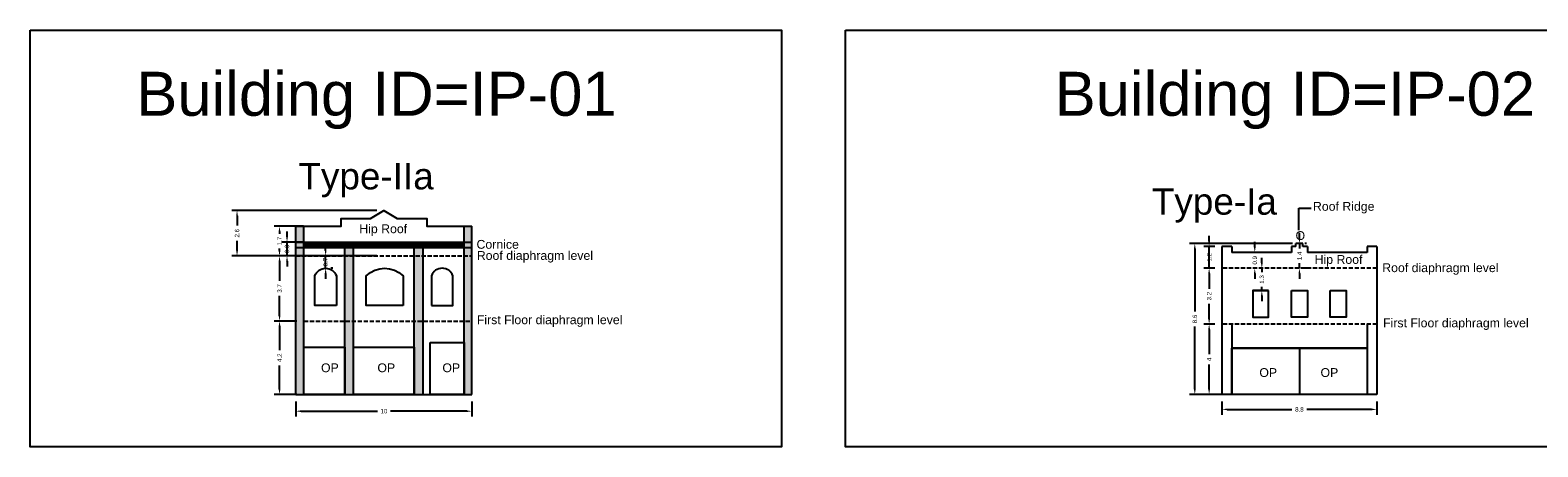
# Model space of a CAD drawing. Header units: metres. Extents: x 3416658 to 3417184, y -6712896 to -6712690.
# Tile 10 of 58: x 3416658 to 3416743, y -6712714 to -6712690. Entities that reach past the tile are written whole.
import ezdxf

# ---------------------------------------------------------------- set-up
doc = ezdxf.new("R2010")
doc.units = ezdxf.units.M
doc.linetypes.add('ACAD_ISO02W100', pattern=[15, 12, -3])
doc.layers.add('Dotted', color=7, linetype='ACAD_ISO02W100', plot=False)
doc.styles.get("Standard").update_dxf_attribs({"font": 'arial.ttf'})
doc.dimstyles.new('ISO-25', dxfattribs={"dimtxt": 0.25, "dimasz": 0.3, "dimexe": 0.3, "dimexo": 0.4, "dimgap": 0.2, "dimtad": 0, "dimdec": 1, "dimdsep": 46, "dimtxsty": 'Standard', "dimcen": 2.5, "dimadec": 0, "dimazin": 0, "dimtfac": 1, "dimtdec": 1, "dimtmove": 0, "dimatfit": 3, "dimfxl": 1, "dimarcsym": 0})

# ---------------------------------------------------------------- blocks, each defined once
blk = doc.blocks.new('*D1')
at = {"color": 0, "lineweight": -2, "transparency": 16777216}
for p, q in [((3416672.61, -6712711.17), (3416672.61, -6712712.015)), ((3416682.61, -6712711.17), (3416682.61, -6712712.015)), ((3416672.91, -6712711.715), (3416677.243, -6712711.715)), ((3416682.31, -6712711.715), (3416677.977, -6712711.715))]:
    blk.add_line(p, q, dxfattribs=at)
at = {"color": 0, "transparency": 16777216}
for points in [[(3416672.91, -6712711.665), (3416672.91, -6712711.765), (3416672.61, -6712711.715)], [(3416682.31, -6712711.665), (3416682.31, -6712711.765), (3416682.61, -6712711.715)]]:
    blk.add_solid(points, dxfattribs=at)
at = {"layer": 'Defpoints', "color": 0, "transparency": 16777216}
for p in [(3416672.61, -6712710.77), (3416682.61, -6712710.77), (3416682.61, -6712711.715)]:
    blk.add_point(p, dxfattribs=at)
at = {"color": 0, "transparency": 16777216, "insert": (3416677.61, -6712711.715), "char_height": 0.25, "attachment_point": 5}
blk.add_mtext('10', dxfattribs=at)
blk = doc.blocks.new('*D2')
at = {"color": 0, "lineweight": -2, "transparency": 16777216}
for p, q in [((3416673.042, -6712701.216), (3416671.38, -6712701.216)), ((3416671.68, -6712701.516), (3416671.68, -6712701.642)), ((3416671.68, -6712702.599), (3416671.68, -6712702.473)), ((3416673.042, -6712702.899), (3416671.38, -6712702.899))]:
    blk.add_line(p, q, dxfattribs=at)
at = {"color": 0, "transparency": 16777216}
for points in [[(3416671.63, -6712701.516), (3416671.73, -6712701.516), (3416671.68, -6712701.216)], [(3416671.63, -6712702.599), (3416671.73, -6712702.599), (3416671.68, -6712702.899)]]:
    blk.add_solid(points, dxfattribs=at)
at = {"layer": 'Defpoints', "color": 0, "transparency": 16777216}
for p in [(3416671.68, -6712701.216), (3416673.442, -6712701.216), (3416673.442, -6712702.899)]:
    blk.add_point(p, dxfattribs=at)
at = {"color": 0, "transparency": 16777216, "insert": (3416671.68, -6712702.058), "char_height": 0.25, "attachment_point": 5, "rotation": 90}
blk.add_mtext('1.7', dxfattribs=at)
blk = doc.blocks.new('*D3')
at = {"color": 0, "lineweight": -2, "transparency": 16777216}
for p, q in [((3416677.21, -6712700.322), (3416668.97, -6712700.322)), ((3416669.27, -6712700.622), (3416669.27, -6712701.181)), ((3416669.27, -6712702.599), (3416669.27, -6712702.04)), ((3416677.21, -6712702.899), (3416668.97, -6712702.899))]:
    blk.add_line(p, q, dxfattribs=at)
at = {"color": 0, "transparency": 16777216}
for points in [[(3416669.22, -6712700.622), (3416669.32, -6712700.622), (3416669.27, -6712700.322)], [(3416669.22, -6712702.599), (3416669.32, -6712702.599), (3416669.27, -6712702.899)]]:
    blk.add_solid(points, dxfattribs=at)
at = {"layer": 'Defpoints', "color": 0, "transparency": 16777216}
for p in [(3416677.61, -6712700.322), (3416669.27, -6712702.899), (3416677.61, -6712702.899)]:
    blk.add_point(p, dxfattribs=at)
at = {"color": 0, "transparency": 16777216, "insert": (3416669.27, -6712701.611), "char_height": 0.25, "attachment_point": 5, "rotation": 90}
blk.add_mtext('2.6', dxfattribs=at)
blk = doc.blocks.new('*D6')
at = {"color": 0, "lineweight": -2, "transparency": 16777216}
for p, q in [((3416672.663, -6712706.595), (3416671.383, -6712706.595)), ((3416671.683, -6712706.895), (3416671.683, -6712708.251)), ((3416671.683, -6712710.47), (3416671.683, -6712709.114)), ((3416672.663, -6712710.77), (3416671.383, -6712710.77))]:
    blk.add_line(p, q, dxfattribs=at)
at = {"color": 0, "transparency": 16777216}
for points in [[(3416671.633, -6712706.895), (3416671.733, -6712706.895), (3416671.683, -6712706.595)], [(3416671.633, -6712710.47), (3416671.733, -6712710.47), (3416671.683, -6712710.77)]]:
    blk.add_solid(points, dxfattribs=at)
at = {"layer": 'Defpoints', "color": 0, "transparency": 16777216}
for p in [(3416673.063, -6712706.595), (3416671.683, -6712710.77), (3416673.063, -6712710.77)]:
    blk.add_point(p, dxfattribs=at)
at = {"color": 0, "transparency": 16777216, "insert": (3416671.683, -6712708.682), "char_height": 0.25, "attachment_point": 5, "rotation": 90}
blk.add_mtext('4.2', dxfattribs=at)
blk = doc.blocks.new('*D7')
at = {"color": 0, "lineweight": -2, "transparency": 16777216}
for p, q in [((3416672.663, -6712702.899), (3416671.383, -6712702.899)), ((3416671.683, -6712703.199), (3416671.683, -6712704.319)), ((3416671.683, -6712706.295), (3416671.683, -6712705.174)), ((3416672.663, -6712706.595), (3416671.383, -6712706.595))]:
    blk.add_line(p, q, dxfattribs=at)
at = {"color": 0, "transparency": 16777216}
for points in [[(3416671.633, -6712703.199), (3416671.733, -6712703.199), (3416671.683, -6712702.899)], [(3416671.633, -6712706.295), (3416671.733, -6712706.295), (3416671.683, -6712706.595)]]:
    blk.add_solid(points, dxfattribs=at)
at = {"layer": 'Defpoints', "color": 0, "transparency": 16777216}
for p in [(3416671.683, -6712702.899), (3416673.063, -6712702.899), (3416673.063, -6712706.595)]:
    blk.add_point(p, dxfattribs=at)
at = {"color": 0, "transparency": 16777216, "insert": (3416671.683, -6712704.747), "char_height": 0.25, "attachment_point": 5, "rotation": 90}
blk.add_mtext('3.7', dxfattribs=at)
blk = doc.blocks.new('*D8')
at = {"color": 0, "lineweight": -2, "transparency": 16777216}
for p, q in [((3416674.3, -6712702.599), (3416674.3, -6712702.299)), ((3416674.3, -6712703.599), (3416674.3, -6712702.899)), ((3416674.7, -6712702.899), (3416674.6, -6712702.899)), ((3416674.7, -6712703.599), (3416674.6, -6712703.599)), ((3416674.3, -6712703.899), (3416674.3, -6712704.199))]:
    blk.add_line(p, q, dxfattribs=at)
at = {"color": 0, "transparency": 16777216}
for points in [[(3416674.25, -6712702.599), (3416674.35, -6712702.599), (3416674.3, -6712702.899)], [(3416674.25, -6712703.899), (3416674.35, -6712703.899), (3416674.3, -6712703.599)]]:
    blk.add_solid(points, dxfattribs=at)
at = {"layer": 'Defpoints', "color": 0, "transparency": 16777216}
for p in [(3416674.3, -6712702.899), (3416674.3, -6712702.899), (3416674.3, -6712703.599)]:
    blk.add_point(p, dxfattribs=at)
at = {"color": 0, "transparency": 16777216, "insert": (3416674.3, -6712703.249), "char_height": 0.25, "attachment_point": 5, "rotation": 90}
blk.add_mtext('0.7', dxfattribs=at)
blk = doc.blocks.new('*D9')
at = {"color": 0, "lineweight": -2, "transparency": 16777216}
for p, q in [((3416725.198, -6712711.17), (3416725.198, -6712711.913)), ((3416733.998, -6712711.17), (3416733.998, -6712711.913)), ((3416725.498, -6712711.613), (3416729.17, -6712711.613)), ((3416733.698, -6712711.613), (3416730.026, -6712711.613))]:
    blk.add_line(p, q, dxfattribs=at)
at = {"color": 0, "transparency": 16777216}
for points in [[(3416725.498, -6712711.563), (3416725.498, -6712711.663), (3416725.198, -6712711.613)], [(3416733.698, -6712711.563), (3416733.698, -6712711.663), (3416733.998, -6712711.613)]]:
    blk.add_solid(points, dxfattribs=at)
at = {"layer": 'Defpoints', "color": 0, "transparency": 16777216}
for p in [(3416725.198, -6712710.77), (3416733.998, -6712710.77), (3416733.998, -6712711.613)]:
    blk.add_point(p, dxfattribs=at)
at = {"color": 0, "transparency": 16777216, "insert": (3416729.598, -6712711.613), "char_height": 0.25, "attachment_point": 5}
blk.add_mtext('8.8', dxfattribs=at)
blk = doc.blocks.new('*D10')
at = {"color": 0, "lineweight": -2, "transparency": 16777216}
for p, q in [((3416724.798, -6712706.77), (3416724.172, -6712706.77)), ((3416724.472, -6712707.07), (3416724.472, -6712708.484)), ((3416724.472, -6712710.47), (3416724.472, -6712709.057)), ((3416724.798, -6712710.77), (3416724.172, -6712710.77))]:
    blk.add_line(p, q, dxfattribs=at)
at = {"color": 0, "transparency": 16777216}
for points in [[(3416724.422, -6712707.07), (3416724.522, -6712707.07), (3416724.472, -6712706.77)], [(3416724.422, -6712710.47), (3416724.522, -6712710.47), (3416724.472, -6712710.77)]]:
    blk.add_solid(points, dxfattribs=at)
at = {"layer": 'Defpoints', "color": 0, "transparency": 16777216}
for p in [(3416724.472, -6712706.77), (3416725.198, -6712706.77), (3416725.198, -6712710.77)]:
    blk.add_point(p, dxfattribs=at)
at = {"color": 0, "transparency": 16777216, "insert": (3416724.472, -6712708.77), "char_height": 0.25, "attachment_point": 5, "rotation": 90}
blk.add_mtext('4', dxfattribs=at)
blk = doc.blocks.new('*D11')
at = {"color": 0, "lineweight": -2, "transparency": 16777216}
for p, q in [((3416724.798, -6712703.599), (3416724.172, -6712703.599)), ((3416724.472, -6712703.899), (3416724.472, -6712704.759)), ((3416724.472, -6712706.47), (3416724.472, -6712705.611)), ((3416724.798, -6712706.77), (3416724.172, -6712706.77))]:
    blk.add_line(p, q, dxfattribs=at)
at = {"color": 0, "transparency": 16777216}
for points in [[(3416724.422, -6712703.899), (3416724.522, -6712703.899), (3416724.472, -6712703.599)], [(3416724.422, -6712706.47), (3416724.522, -6712706.47), (3416724.472, -6712706.77)]]:
    blk.add_solid(points, dxfattribs=at)
at = {"layer": 'Defpoints', "color": 0, "transparency": 16777216}
for p in [(3416724.472, -6712703.599), (3416725.198, -6712703.599), (3416725.198, -6712706.77)]:
    blk.add_point(p, dxfattribs=at)
at = {"color": 0, "transparency": 16777216, "insert": (3416724.472, -6712705.185), "char_height": 0.25, "attachment_point": 5, "rotation": 90}
blk.add_mtext('3.2', dxfattribs=at)
blk = doc.blocks.new('*D12')
at = {"color": 0, "lineweight": -2, "transparency": 16777216}
for p, q in [((3416724.472, -6712702.061), (3416724.472, -6712701.761)), ((3416724.798, -6712702.361), (3416724.172, -6712702.361)), ((3416724.472, -6712703.599), (3416724.472, -6712702.361)), ((3416724.798, -6712703.599), (3416724.172, -6712703.599)), ((3416724.472, -6712703.899), (3416724.472, -6712704.199))]:
    blk.add_line(p, q, dxfattribs=at)
at = {"color": 0, "transparency": 16777216}
for points in [[(3416724.422, -6712702.061), (3416724.522, -6712702.061), (3416724.472, -6712702.361)], [(3416724.422, -6712703.899), (3416724.522, -6712703.899), (3416724.472, -6712703.599)]]:
    blk.add_solid(points, dxfattribs=at)
at = {"layer": 'Defpoints', "color": 0, "transparency": 16777216}
for p in [(3416724.472, -6712702.361), (3416725.198, -6712702.361), (3416725.198, -6712703.599)]:
    blk.add_point(p, dxfattribs=at)
at = {"color": 0, "transparency": 16777216, "insert": (3416724.472, -6712702.98), "char_height": 0.25, "attachment_point": 5, "rotation": 90}
blk.add_mtext('1.2', dxfattribs=at)
blk = doc.blocks.new('*D13')
at = {"color": 0, "lineweight": -2, "transparency": 16777216}
for p, q in [((3416727.064, -6712702.399), (3416727.064, -6712702.099)), ((3416727.064, -6712702.699), (3416727.064, -6712702.722)), ((3416727.464, -6712702.699), (3416727.364, -6712702.699)), ((3416727.064, -6712703.599), (3416727.064, -6712703.577)), ((3416727.464, -6712703.599), (3416727.364, -6712703.599)), ((3416727.064, -6712703.899), (3416727.064, -6712704.199))]:
    blk.add_line(p, q, dxfattribs=at)
at = {"color": 0, "transparency": 16777216}
for points in [[(3416727.014, -6712702.399), (3416727.114, -6712702.399), (3416727.064, -6712702.699)], [(3416727.014, -6712703.899), (3416727.114, -6712703.899), (3416727.064, -6712703.599)]]:
    blk.add_solid(points, dxfattribs=at)
at = {"layer": 'Defpoints', "color": 0, "transparency": 16777216}
for p in [(3416727.064, -6712702.699), (3416727.064, -6712702.699), (3416727.064, -6712703.599)]:
    blk.add_point(p, dxfattribs=at)
at = {"color": 0, "transparency": 16777216, "insert": (3416727.064, -6712703.149), "char_height": 0.25, "attachment_point": 5, "rotation": 90}
blk.add_mtext('0.9', dxfattribs=at)
blk = doc.blocks.new('*D14')
at = {"color": 0, "lineweight": -2, "transparency": 16777216}
for p, q in [((3416729.598, -6712701.892), (3416729.598, -6712701.592)), ((3416729.598, -6712702.192), (3416729.598, -6712702.48)), ((3416729.998, -6712702.192), (3416729.898, -6712702.192)), ((3416729.598, -6712703.599), (3416729.598, -6712703.311)), ((3416729.998, -6712703.599), (3416729.898, -6712703.599)), ((3416729.598, -6712703.899), (3416729.598, -6712704.199))]:
    blk.add_line(p, q, dxfattribs=at)
at = {"color": 0, "transparency": 16777216}
for points in [[(3416729.548, -6712701.892), (3416729.648, -6712701.892), (3416729.598, -6712702.192)], [(3416729.548, -6712703.899), (3416729.648, -6712703.899), (3416729.598, -6712703.599)]]:
    blk.add_solid(points, dxfattribs=at)
at = {"layer": 'Defpoints', "color": 0, "transparency": 16777216}
for p in [(3416729.598, -6712702.192), (3416729.598, -6712703.599), (3416729.598, -6712703.599)]:
    blk.add_point(p, dxfattribs=at)
at = {"color": 0, "transparency": 16777216, "insert": (3416729.598, -6712702.896), "char_height": 0.25, "attachment_point": 5, "rotation": 90}
blk.add_mtext('1.4', dxfattribs=at)
blk = doc.blocks.new('*D15')
at = {"color": 0, "lineweight": -2, "transparency": 16777216}
for p, q in [((3416727.464, -6712703.299), (3416727.464, -6712702.999)), ((3416727.464, -6712703.599), (3416727.464, -6712703.819)), ((3416727.814, -6712703.599), (3416727.764, -6712703.599)), ((3416727.464, -6712704.871), (3416727.464, -6712704.651)), ((3416727.464, -6712705.171), (3416727.464, -6712705.471)), ((3416727.798, -6712704.871), (3416727.764, -6712704.871))]:
    blk.add_line(p, q, dxfattribs=at)
at = {"color": 0, "transparency": 16777216}
for points in [[(3416727.414, -6712703.299), (3416727.514, -6712703.299), (3416727.464, -6712703.599)], [(3416727.414, -6712705.171), (3416727.514, -6712705.171), (3416727.464, -6712704.871)]]:
    blk.add_solid(points, dxfattribs=at)
at = {"layer": 'Defpoints', "color": 0, "transparency": 16777216}
for p in [(3416727.414, -6712703.599), (3416727.464, -6712703.599), (3416727.398, -6712704.871)]:
    blk.add_point(p, dxfattribs=at)
at = {"color": 0, "transparency": 16777216, "insert": (3416727.464, -6712704.235), "char_height": 0.25, "attachment_point": 5, "rotation": 90}
blk.add_mtext('1.3', dxfattribs=at)
blk = doc.blocks.new('*D16')
at = {"color": 0, "lineweight": -2, "transparency": 16777216}
for p, q in [((3416729.198, -6712702.192), (3416723.358, -6712702.192)), ((3416723.658, -6712702.492), (3416723.658, -6712706.053)), ((3416723.658, -6712710.47), (3416723.658, -6712706.909)), ((3416729.198, -6712710.77), (3416723.358, -6712710.77))]:
    blk.add_line(p, q, dxfattribs=at)
at = {"color": 0, "transparency": 16777216}
for points in [[(3416723.608, -6712702.492), (3416723.708, -6712702.492), (3416723.658, -6712702.192)], [(3416723.608, -6712710.47), (3416723.708, -6712710.47), (3416723.658, -6712710.77)]]:
    blk.add_solid(points, dxfattribs=at)
at = {"layer": 'Defpoints', "color": 0, "transparency": 16777216}
for p in [(3416729.598, -6712702.192), (3416723.658, -6712710.77), (3416729.598, -6712710.77)]:
    blk.add_point(p, dxfattribs=at)
at = {"color": 0, "transparency": 16777216, "insert": (3416723.658, -6712706.481), "char_height": 0.25, "attachment_point": 5, "rotation": 90}
blk.add_mtext('8.6', dxfattribs=at)
blk = doc.blocks.new('*D123')
at = {"color": 0, "lineweight": -2, "transparency": 16777216}
for p, q in [((3416672.108, -6712701.819), (3416672.108, -6712701.519)), ((3416673.042, -6712702.119), (3416671.808, -6712702.119)), ((3416672.108, -6712702.899), (3416672.108, -6712702.119)), ((3416673.042, -6712702.899), (3416671.808, -6712702.899)), ((3416672.108, -6712703.199), (3416672.108, -6712703.499))]:
    blk.add_line(p, q, dxfattribs=at)
at = {"color": 0, "transparency": 16777216}
for points in [[(3416672.058, -6712701.819), (3416672.158, -6712701.819), (3416672.108, -6712702.119)], [(3416672.058, -6712703.199), (3416672.158, -6712703.199), (3416672.108, -6712702.899)]]:
    blk.add_solid(points, dxfattribs=at)
at = {"layer": 'Defpoints', "color": 0, "transparency": 16777216}
for p in [(3416672.108, -6712702.119), (3416673.442, -6712702.119), (3416673.442, -6712702.899)]:
    blk.add_point(p, dxfattribs=at)
at = {"color": 0, "transparency": 16777216, "insert": (3416672.108, -6712702.509), "char_height": 0.25, "attachment_point": 5, "rotation": 90}
blk.add_mtext('0.8', dxfattribs=at)

msp = doc.modelspace()

# ---------------------------------------------------------------- hatches: boundary and pattern name
h = msp.add_hatch(color=256)
h.dxf.hatch_style = 1
h.paths.add_polyline_path([(3416673.063, -6712702.899), (3416672.61, -6712702.899), (3416672.61, -6712710.77), (3416673.063, -6712710.77)])
h.paths.add_polyline_path([(3416673.063, -6712702.419), (3416672.61, -6712702.419), (3416672.61, -6712702.899), (3416673.063, -6712702.899)])
h.paths.add_polyline_path([(3416673.063, -6712702.119), (3416672.61, -6712702.119), (3416672.61, -6712702.419), (3416673.063, -6712702.419)])
h.paths.add_polyline_path([(3416673.063, -6712701.216), (3416672.61, -6712701.216), (3416672.61, -6712702.119), (3416673.063, -6712702.119)])
h = msp.add_hatch()
h.set_pattern_fill('ANGLE', color=256)
h.set_pattern_definition([(0, (0, 0), (0, 6.985), [5.08, -1.905]), (90, (0, 0), (-6.985, 4e-16), [5.08, -1.905])])
h.paths.add_polyline_path([(3416677.756, -6712702.899), (3416677.304, -6712702.899), (3416677.304, -6712710.77), (3416677.756, -6712710.77)])
h.paths.add_polyline_path([(3416677.756, -6712702.419), (3416677.304, -6712702.419), (3416677.304, -6712702.899), (3416677.756, -6712702.899)])
h.paths.add_polyline_path([(3416677.756, -6712702.119), (3416677.304, -6712702.119), (3416677.304, -6712702.419), (3416677.756, -6712702.419)])
h.paths.add_polyline_path([(3416677.756, -6712701.216), (3416677.304, -6712701.216), (3416677.304, -6712702.119), (3416677.756, -6712702.119)])
h = msp.add_hatch(color=256)
h.dxf.hatch_style = 1
h.paths.add_polyline_path([(3416682.61, -6712702.899), (3416682.158, -6712702.899), (3416682.158, -6712706.595), (3416682.61, -6712706.595)])
h.paths.add_polyline_path([(3416682.61, -6712702.119), (3416682.158, -6712702.119), (3416682.158, -6712702.419), (3416682.61, -6712702.419)])
h.paths.add_polyline_path([(3416682.61, -6712701.216), (3416682.158, -6712701.216), (3416682.158, -6712702.119), (3416682.61, -6712702.119)])
h.paths.add_polyline_path([(3416682.61, -6712702.419), (3416682.158, -6712702.419), (3416682.158, -6712702.899), (3416682.61, -6712702.899)])
h.paths.add_polyline_path([(3416682.61, -6712706.595), (3416682.158, -6712706.595), (3416682.158, -6712710.77), (3416682.61, -6712710.77)])
h = msp.add_hatch()
h.set_pattern_fill('ANSI32', color=256, scale=0.01)
h.set_pattern_definition([(45, (-4.6936, 0), (-0.067351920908, 0.067351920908), []), (45, (-4.6487, 0), (-0.067351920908, 0.067351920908), [])])
h.paths.add_polyline_path([(3416673.063, -6712702.119), (3416673.063, -6712702.419), (3416682.158, -6712702.419), (3416682.158, -6712702.119)])
h = msp.add_hatch(color=256)
h.dxf.hatch_style = 1
h.paths.add_polyline_path([(3416679.83, -6712706.595), (3416679.33, -6712706.595), (3416679.33, -6712710.77), (3416679.83, -6712710.77)])
h.paths.add_polyline_path([(3416679.83, -6712702.899), (3416679.33, -6712702.899), (3416679.33, -6712706.595), (3416679.83, -6712706.595)])
h.paths.add_polyline_path([(3416679.83, -6712702.419), (3416679.33, -6712702.419), (3416679.33, -6712702.899), (3416679.83, -6712702.899)])
h.paths.add_polyline_path([(3416675.891, -6712702.419), (3416675.391, -6712702.419), (3416675.391, -6712702.899), (3416675.891, -6712702.899)])
h = msp.add_hatch(color=256)
h.dxf.hatch_style = 1
h.paths.add_polyline_path([(3416675.891, -6712702.899), (3416675.391, -6712702.899), (3416675.391, -6712706.595), (3416675.891, -6712706.595)])
h.paths.add_polyline_path([(3416675.891, -6712706.595), (3416675.391, -6712706.595), (3416675.391, -6712710.77), (3416675.891, -6712710.77)])

# ---------------------------------------------------------------- linework, layer by layer
for p, q in [((3416672.61, -6712702.119), (3416682.61, -6712702.119)), ((3416672.61, -6712702.419), (3416682.61, -6712702.419))]:
    msp.add_line(p, q)
for points in [[(3416657.521, -6712690.082), (3416700.188, -6712690.082), (3416700.188, -6712713.738), (3416657.521, -6712713.738)], [(3416703.821, -6712690.082), (3416749.419, -6712690.082), (3416749.419, -6712713.738), (3416703.821, -6712713.738)], [(3416727.848, -6712704.871), (3416726.948, -6712704.871), (3416726.948, -6712706.379), (3416727.848, -6712706.379)], [(3416729.148, -6712704.871), (3416730.048, -6712704.871), (3416730.048, -6712706.379), (3416729.148, -6712706.379)], [(3416731.348, -6712704.871), (3416732.248, -6712704.871), (3416732.248, -6712706.379), (3416731.348, -6712706.379)], [(3416680.231, -6712707.822), (3416682.158, -6712707.822), (3416682.158, -6712710.77), (3416680.231, -6712710.77)], [(3416673.063, -6712708.085), (3416675.391, -6712708.085), (3416675.391, -6712710.77), (3416673.063, -6712710.77)], [(3416675.891, -6712708.085), (3416679.33, -6712708.085), (3416679.33, -6712710.77), (3416675.891, -6712710.77)], [(3416725.758, -6712708.137), (3416733.439, -6712708.137), (3416733.439, -6712710.77), (3416725.758, -6712710.77)]]:
    msp.add_lwpolyline(points, close=True)
for points in [[(3416672.61, -6712701.216), (3416675.179, -6712701.216), (3416675.179, -6712700.781), (3416676.851, -6712700.781), (3416677.61, -6712700.322), (3416678.37, -6712700.781), (3416680.041, -6712700.781), (3416680.041, -6712701.216), (3416682.61, -6712701.216)], [(3416672.61, -6712710.77), (3416672.61, -6712701.216)], [(3416673.063, -6712710.77), (3416673.063, -6712701.216)], [(3416682.158, -6712710.77), (3416682.158, -6712701.216)], [(3416682.61, -6712710.77), (3416682.61, -6712701.216)], [(3416675.391, -6712710.77), (3416675.391, -6712702.419)], [(3416675.891, -6712710.77), (3416675.891, -6712702.419)], [(3416679.33, -6712710.77), (3416679.33, -6712702.419)], [(3416679.83, -6712710.77), (3416679.83, -6712702.419)], [(3416725.198, -6712702.361), (3416725.198, -6712710.77)], [(3416725.758, -6712702.361), (3416725.198, -6712702.361)], [(3416725.758, -6712702.361), (3416725.758, -6712702.699)], [(3416729.148, -6712702.699), (3416725.758, -6712702.699)], [(3416729.148, -6712702.361), (3416729.148, -6712702.699)], [(3416729.398, -6712702.361), (3416729.148, -6712702.361)], [(3416729.798, -6712702.192), (3416729.398, -6712702.192)], [(3416729.398, -6712702.361), (3416729.398, -6712702.192)], [(3416729.798, -6712702.361), (3416729.798, -6712702.192)], [(3416730.048, -6712702.361), (3416729.798, -6712702.361)], [(3416730.048, -6712702.361), (3416730.048, -6712702.699)], [(3416733.439, -6712702.699), (3416730.048, -6712702.699)], [(3416733.439, -6712702.361), (3416733.439, -6712702.699)], [(3416733.998, -6712702.361), (3416733.439, -6712702.361)], [(3416733.998, -6712702.361), (3416733.998, -6712710.77)], [(3416726.948, -6712704.871), (3416727.848, -6712704.871)], [(3416729.148, -6712704.871), (3416730.048, -6712704.871)], [(3416731.348, -6712704.871), (3416732.248, -6712704.871)], [(3416725.758, -6712706.77), (3416725.758, -6712710.77)], [(3416733.439, -6712706.77), (3416733.439, -6712710.77)], [(3416680.231, -6712710.77), (3416680.231, -6712707.822)], [(3416680.231, -6712707.822), (3416682.158, -6712707.822)], [(3416673.063, -6712708.085), (3416675.391, -6712708.085)], [(3416675.891, -6712708.085), (3416679.33, -6712708.085)], [(3416733.439, -6712708.137), (3416725.758, -6712708.137)], [(3416729.598, -6712708.137), (3416729.598, -6712710.77)], [(3416672.61, -6712710.77), (3416682.61, -6712710.77)], [(3416733.998, -6712710.77), (3416725.198, -6712710.77)]]:
    msp.add_lwpolyline(points)
for points in [[(3416674.911, -6712705.717), (3416673.69, -6712705.717), (3416673.69, -6712704.026, -0.698953), (3416674.911, -6712704.026), (3416674.911, -6712705.717)], [(3416678.694, -6712705.717), (3416676.607, -6712705.717), (3416676.607, -6712704.026, -0.408782), (3416678.694, -6712704.026), (3416678.694, -6712705.717)], [(3416680.31, -6712705.717), (3416681.531, -6712705.717), (3416681.531, -6712704.026, 0.698953), (3416680.31, -6712704.026), (3416680.31, -6712705.717)]]:
    msp.add_lwpolyline(points, format="xyb")
at = {"layer": 'Dotted', "ltscale": 0.02}
msp.add_line((3416672.61, -6712702.899), (3416682.61, -6712702.899), dxfattribs=at)
for points in [[(3416733.998, -6712703.599), (3416725.198, -6712703.599)], [(3416673.063, -6712706.595), (3416682.61, -6712706.595)], [(3416733.998, -6712706.77), (3416725.198, -6712706.77)]]:
    msp.add_lwpolyline(points, dxfattribs=at)

# ---------------------------------------------------------------- texts
for s, heights, insert, char_height, attachment_point in [('Building ID=IP-01', [0.517], (3416663.551, -6712692.443), 2.5, 1), ('Building ID=IP-02', [0.517], (3416715.705, -6712692.443), 2.5, 1), ('Type-IIa  ', [0.517], (3416672.755, -6712697.621), 1.5, 1), ('Type-Ia  ', [0.517], (3416721.217, -6712699.058), 1.5, 1), ('Roof Ridge', [0], (3416733.861, -6712699.836), 0.5, 3), ('Hip Roof', [0], (3416676.212, -6712701.109), 0.5, 1), ('Cornice', [0], (3416682.868, -6712701.992), 0.5, 1), ('O', [0], (3416729.379, -6712701.496), 0.5, 1), ('Roof diaphragm level ', [0], (3416682.886, -6712702.625), 0.5, 1), ('Hip Roof', [0], (3416730.462, -6712702.851), 0.5, 1), ('Roof diaphragm level ', [0], (3416734.301, -6712703.319), 0.5, 1), ('\\pxt6;First Floor diaphragm level', [0], (3416682.886, -6712706.276), 0.5, 1), ('\\pxt6;First Floor diaphragm level', [0], (3416734.349, -6712706.451), 0.5, 1), ('OP', [0], (3416674.038, -6712709.001), 0.5, 1), ('OP', [0], (3416677.241, -6712709.001), 0.5, 1), ('OP', [0], (3416680.931, -6712709.001), 0.5, 1), ('OP', [0], (3416727.323, -6712709.271), 0.5, 1), ('OP', [0], (3416730.797, -6712709.271), 0.5, 1)]:
    msp.add_mtext_dynamic_manual_height_columns(s, width=67.86454, gutter_width=12.5, heights=heights, dxfattribs=dict(insert=insert, char_height=char_height, attachment_point=attachment_point))

# ---------------------------------------------------------------- dimensions: what is measured, and where the dimension line sits
for base, p1, p2, picture, middle in [((3416669.27, -6712702.899), (3416677.61, -6712700.322), (3416677.61, -6712702.899), '*D3', (3416669.27, -6712701.611)), ((3416671.68, -6712701.216), (3416673.442, -6712702.899), (3416673.442, -6712701.216), '*D2', (3416671.68, -6712702.058)), ((3416672.108, -6712702.119), (3416673.442, -6712702.899), (3416673.442, -6712702.119), '*D123', (3416672.108, -6712702.509)), ((3416729.598, -6712703.599), (3416729.598, -6712702.192), (3416729.598, -6712703.599), '*D14', (3416729.598, -6712702.896)), ((3416674.3, -6712702.899), (3416674.3, -6712703.599), (3416674.3, -6712702.899), '*D8', (3416674.3, -6712703.249)), ((3416727.064, -6712702.699), (3416727.064, -6712703.599), (3416727.064, -6712702.699), '*D13', (3416727.064, -6712703.149)), ((3416727.464, -6712703.599), (3416727.398, -6712704.871), (3416727.414, -6712703.599), '*D15', (3416727.464, -6712704.235))]:
    dim = msp.add_linear_dim(base=base, p1=p1, p2=p2, angle=90, dimstyle='ISO-25')
    dim.commit()
    dim.dimension.update_dxf_attribs({"geometry": picture, "text_midpoint": middle, "dimtype": 160})
for base, p1, p2, picture, middle in [((3416724.472, -6712702.361), (3416725.198, -6712703.599), (3416725.198, -6712702.361), '*D12', (3416724.472, -6712702.98)), ((3416724.472, -6712703.599), (3416725.198, -6712706.77), (3416725.198, -6712703.599), '*D11', (3416724.472, -6712705.185))]:
    dim = msp.add_linear_dim(base=base, p1=p1, p2=p2, angle=90, dimstyle='ISO-25', override={"dimtmove": 1})
    dim.commit()
    dim.dimension.update_dxf_attribs({"geometry": picture, "text_midpoint": middle, "dimtype": 160})
for base, p1, p2, picture, middle in [((3416723.658, -6712710.77), (3416729.598, -6712702.192), (3416729.598, -6712710.77), '*D16', (3416723.658, -6712706.481)), ((3416671.683, -6712710.77), (3416673.063, -6712706.595), (3416673.063, -6712710.77), '*D6', (3416671.683, -6712708.682)), ((3416724.472, -6712706.77), (3416725.198, -6712710.77), (3416725.198, -6712706.77), '*D10', (3416724.472, -6712708.77))]:
    dim = msp.add_linear_dim(base=base, p1=p1, p2=p2, angle=90, dimstyle='ISO-25')
    dim.commit()
    dim.dimension.update_dxf_attribs({"geometry": picture, "text_midpoint": middle})
dim = msp.add_linear_dim(base=(3416671.683, -6712702.899), p1=(3416673.063, -6712706.595), p2=(3416673.063, -6712702.899), angle=90, dimstyle='ISO-25', override={"dimtmove": 1})
dim.commit()
dim.dimension.update_dxf_attribs({"geometry": '*D7', "text_midpoint": (3416671.683, -6712704.747)})
for base, p1, p2, picture, middle in [((3416682.61, -6712711.715), (3416672.61, -6712710.77), (3416682.61, -6712710.77), '*D1', (3416677.61, -6712711.715)), ((3416733.998, -6712711.613), (3416725.198, -6712710.77), (3416733.998, -6712710.77), '*D9', (3416729.598, -6712711.613))]:
    dim = msp.add_linear_dim(base=base, p1=p1, p2=p2, dimstyle='ISO-25')
    dim.commit()
    dim.dimension.update_dxf_attribs({"geometry": picture, "text_midpoint": middle})

# ---------------------------------------------------------------- leaders
at = {"layer": 'Dotted'}
msp.add_leader([(3416729.567, -6712701.437), (3416729.567, -6712700.179), (3416730.271, -6712700.179)], dimstyle='ISO-25', override={"dimgap": 0.625, "dimtad": 0}, dxfattribs=at)

doc.saveas('drawing.dxf')
